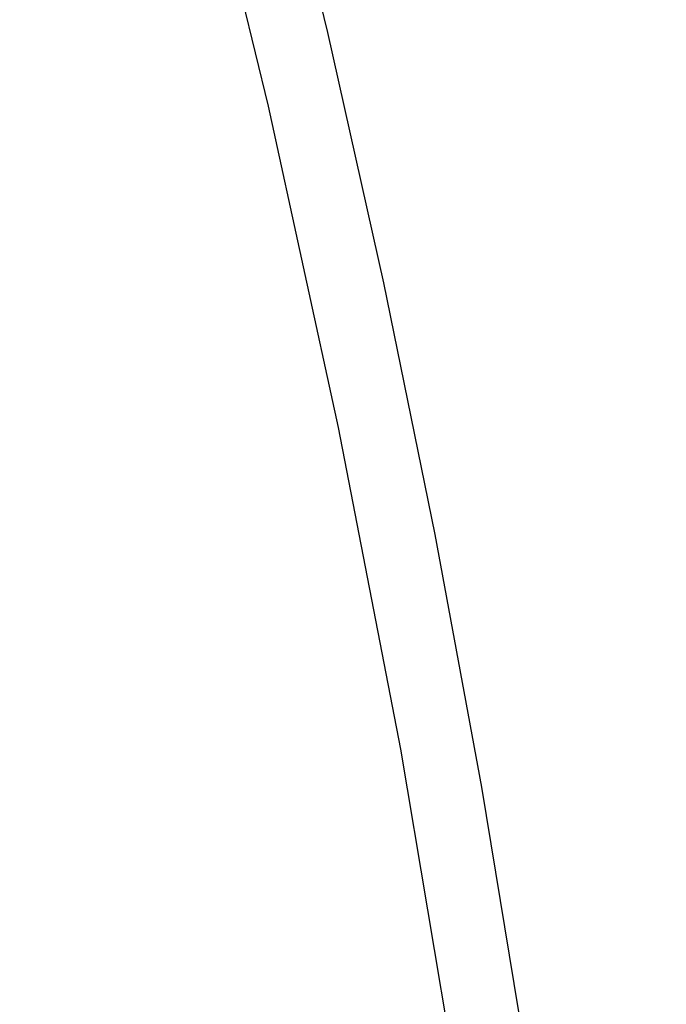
# Model space of a CAD drawing. Header units: millimetres. Extents: x -2637 to -1637, y 678 to 1678.
# Tile 34 of 256: x -2396.86 to -2394.84, y 1052.87 to 1055.94. Entities that reach past the tile are written whole.
import ezdxf

# ---------------------------------------------------------------- set-up
doc = ezdxf.new("R2010")
doc.units = ezdxf.units.MM
doc.layers.add('Make2D$B.SHOW mini', color=7, linetype='Continuous', true_color=0x000000)

msp = doc.modelspace()

# ---------------------------------------------------------------- linework, layer by layer
at = {"layer": 'Make2D$B.SHOW mini', "color": 18, "lineweight": -3, "true_color": 0x000000}
for points in [[(-2395.0613, 1047.7181), (-2395.0951, 1048.6893), (-2395.1563, 1049.6709), (-2395.2448, 1050.661), (-2395.3604, 1051.6577), (-2395.5026, 1052.6591), (-2395.671, 1053.6633), (-2395.8651, 1054.6683), (-2396.0841, 1055.6723), (-2396.3275, 1056.6734), (-2396.5943, 1057.6699), (-2396.8837, 1058.6599), (-2397.1948, 1059.6419), (-2397.5265, 1060.6141), (-2397.8779, 1061.5751), (-2398.2478, 1062.5233), (-2398.6388, 1063.4658), (-2399.0538, 1064.4092), (-2399.4927, 1065.3519), (-2399.9554, 1066.292), (-2400.4414, 1067.2277), (-2400.9503, 1068.1573), (-2401.4816, 1069.0788)], [(-2394.8422, 1047.2368), (-2394.8536, 1048.0157), (-2394.8828, 1048.7994), (-2394.9297, 1049.5868), (-2394.994, 1050.377), (-2395.0754, 1051.1689), (-2395.1734, 1051.9615), (-2395.2877, 1052.7539), (-2395.4179, 1053.545), (-2395.5636, 1054.334), (-2395.7242, 1055.12), (-2395.8994, 1055.9021), (-2396.0885, 1056.6794), (-2396.3725, 1057.7466), (-2396.6881, 1058.8251), (-2397.0356, 1059.9126), (-2397.4152, 1061.0068), (-2397.8269, 1062.1054), (-2398.2706, 1063.2059), (-2398.7459, 1064.3056), (-2399.2525, 1065.4019), (-2399.7897, 1066.492), (-2400.3568, 1067.5731), (-2400.9528, 1068.6426)]]:
    msp.add_lwpolyline(points, dxfattribs=at)

doc.saveas('drawing.dxf')
